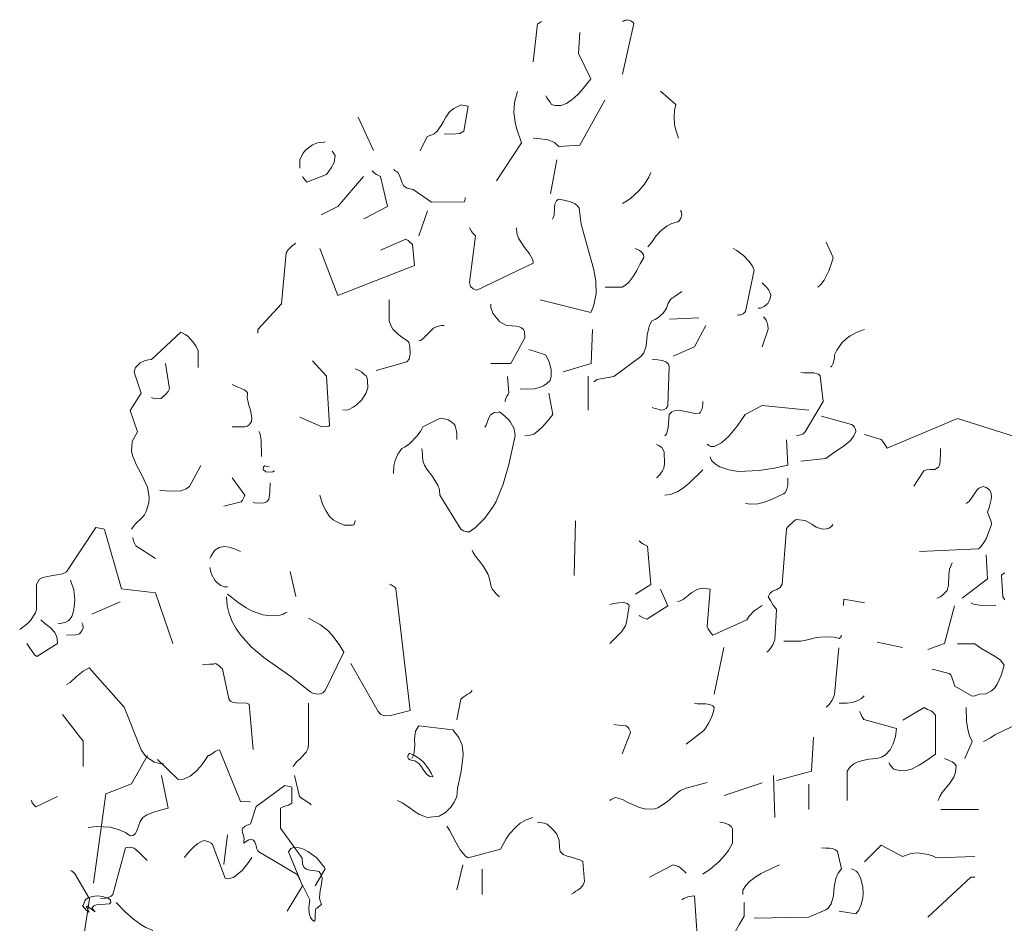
# Model space of a CAD drawing. Header units: metres. Extents: x 180716 to 180809, y 418548 to 418668.
# Tile 146 of 148: x 180802.66 to 180806.01, y 418643.31 to 418646.38. Entities that reach past the tile are written whole.
import ezdxf

# ---------------------------------------------------------------- set-up
doc = ezdxf.new("R2010")
doc.units = ezdxf.units.M
doc.layers.get('0').update_dxf_attribs({"color": 30, "lineweight": 0})
doc.layers.add('B-WE-GR-BOOM-SD', color=253, linetype='Continuous', lineweight=0)

# ---------------------------------------------------------------- blocks, each defined once
blk = doc.blocks.new('SGR-BOOM_S02_G_ZIJ-D')
at = {"flags": 128}
for points in [[(0.0455, 10.3933), (0.0611, 10.5223), (0.0644, 10.5234), (0.0711, 10.5289), (0.0744, 10.5301), (0.0744, 10.5312)], [(0.3502, 10.5323), (0.3536, 10.5323), (0.3569, 10.5345), (0.3625, 10.5356), (0.3636, 10.5367), (0.3714, 10.5356), (0.3747, 10.5345), (0.378, 10.5334), (0.3858, 10.5278), (0.3881, 10.5234), (0.3502, 10.351)], [(0.0889, 10.2776), (0.0933, 10.2698), (0.0989, 10.262), (0.1034, 10.2565), (0.1089, 10.2487), (0.12, 10.2454), (0.1401, 10.2454), (0.159, 10.252), (0.1845, 10.2698), (0.2012, 10.2854), (0.2157, 10.3032), (0.2301, 10.3199), (0.2424, 10.3354), (0.2001, 10.4222), (0.2046, 10.4934)], [(-0.079, 9.9885), (0.0066, 10.1175), (-0.0101, 10.1675), (-0.0156, 10.1886), (-0.0201, 10.2209), (-0.0179, 10.2554), (-0.0067, 10.2921)], [(0.4792, 10.2932), (0.5315, 10.2487), (0.5271, 10.2276), (0.526, 10.2075), (0.5271, 10.1797), (0.5326, 10.1575), (0.5404, 10.1341)], [(0.0455, 10.1341), (0.0622, 10.133), (0.0967, 10.1286), (0.1189, 10.1186), (0.1334, 10.1052), (0.2046, 10.1097), (0.2902, 10.2632)], [(-0.3381, 10.0908), (-0.3148, 10.1397), (-0.2992, 10.1453), (-0.2903, 10.1486), (-0.2803, 10.1575), (-0.267, 10.1764), (-0.2592, 10.1909), (-0.2514, 10.2053), (-0.2369, 10.2242), (-0.2236, 10.2353), (-0.1991, 10.2476), (-0.1958, 10.2465), (-0.1747, 10.2431), (-0.1902, 10.1575), (-0.2036, 10.1497), (-0.2169, 10.1486), (-0.257, 10.1475)], [(-0.5494, 10.2053), (-0.4972, 10.0919)], [(-0.7474, 10.0318), (-0.7474, 10.0607), (-0.7374, 10.0819), (-0.7274, 10.0941), (-0.7051, 10.1108), (-0.6873, 10.1175), (-0.6684, 10.1186), (-0.6618, 10.1219)], [(-0.7385, 10.004), (-0.7374, 10.0007), (-0.7341, 9.9962), (-0.7274, 9.9885), (-0.724, 9.984), (-0.6573, 10.0107), (-0.6406, 10.0329), (-0.6306, 10.0507), (-0.6273, 10.0752), (-0.6306, 10.0797), (-0.634, 10.0852), (-0.6373, 10.0897)], [(0.1045, 9.9451), (0.1267, 10.0607)], [(-0.5305, 9.8595), (-0.4494, 9.9017), (-0.4738, 10.004), (-0.4872, 10.0107), (-0.4927, 10.014), (-0.5016, 10.0229)], [(-0.4293, 10.0274), (-0.4271, 10.0263), (-0.4238, 10.0229), (-0.4171, 10.0196), (-0.4138, 10.0174), (-0.4082, 10.0074), (-0.3993, 9.9818), (-0.3949, 9.9729), (-0.3915, 9.9696), (-0.3826, 9.964), (-0.3682, 9.9607), (-0.3626, 9.9595), (-0.3003, 9.9162), (-0.188, 9.9173), (-0.1869, 9.9217), (-0.1858, 9.9262), (-0.1847, 9.9295), (-0.1847, 9.9317)], [(0.3502, 9.9117), (0.3636, 9.9195), (0.378, 9.9295), (0.4058, 9.9551), (0.4248, 9.9773), (0.4392, 10.0007), (0.4459, 10.0174)], [(-0.6751, 9.8728), (-0.6184, 9.9017), (-0.5316, 10.004)], [(0.07, 9.5837), (0.2424, 9.5414), (0.2513, 9.5625), (0.2602, 9.6048), (0.2591, 9.6482), (0.2513, 9.6904), (0.2335, 9.7549), (0.2146, 9.8205), (0.209, 9.8417), (0.2023, 9.8962), (0.1968, 9.9039), (0.189, 9.9106), (0.1734, 9.9173), (0.1501, 9.9228), (0.1323, 9.9262), (0.1256, 9.9206), (0.12, 9.9095), (0.1189, 9.8973), (0.1178, 9.8717), (0.1123, 9.8583)], [(-0.3426, 9.8016), (-0.3137, 9.8873)], [(0.4359, 9.7638), (0.4492, 9.7805), (0.4637, 9.8005), (0.4815, 9.8194), (0.5015, 9.8361), (0.5182, 9.8439), (0.5382, 9.8495), (0.5426, 9.8528), (0.5482, 9.8617), (0.5515, 9.8728), (0.5504, 9.8817), (0.5471, 9.8884)], [(-0.1702, 9.8294), (-0.1647, 9.8183), (-0.1602, 9.8116), (-0.1569, 9.8083), (-0.1502, 9.8016), (-0.1702, 9.6426), (-0.1669, 9.6293), (-0.158, 9.6215), (-0.1458, 9.617), (0.0455, 9.7082), (0.0444, 9.7204), (0.0333, 9.7405), (0.0144, 9.766), (-0.0034, 9.7938), (-0.009, 9.8105), (-0.0112, 9.8294)], [(-0.6796, 9.7583), (-0.6184, 9.5992), (-0.3571, 9.7004), (-0.3648, 9.7727), (-0.376, 9.7827), (-0.3793, 9.7861), (-0.3871, 9.7905), (-0.4727, 9.7527)], [(1.0142, 9.627), (1.0242, 9.6359), (1.0364, 9.6515), (1.052, 9.6826), (1.062, 9.7116), (1.0664, 9.7282), (1.0431, 9.7805)], [(-0.8909, 9.4702), (-0.8909, 9.4836), (-0.8097, 9.5703), (-0.7941, 9.7438), (-0.7885, 9.7527), (-0.773, 9.7694), (-0.7674, 9.7727), (-0.7619, 9.7772)], [(0.2913, 9.627), (0.3491, 9.627), (0.3614, 9.6348), (0.3725, 9.6448), (0.3858, 9.6637), (0.3981, 9.6837), (0.4103, 9.706), (0.4225, 9.7282), (0.4214, 9.7371), (0.417, 9.7438), (0.4114, 9.7494), (0.4058, 9.7527), (0.3925, 9.7583)], [(0.7395, 9.5314), (0.7484, 9.5325), (0.7528, 9.5336), (0.7606, 9.537), (0.7684, 9.5447), (0.7973, 9.6849), (0.7906, 9.7004), (0.7795, 9.716), (0.7617, 9.7349), (0.7384, 9.7516), (0.7261, 9.7583)], [(0.2524, 9.3056), (0.2546, 9.3067), (0.2579, 9.3101), (0.2602, 9.3112), (0.2624, 9.3134), (0.3202, 9.3234), (0.4125, 9.3913), (0.4225, 9.4035), (0.4303, 9.4269), (0.4337, 9.4636), (0.4392, 9.4891), (0.4414, 9.498), (0.4492, 9.5125), (0.4559, 9.5147), (0.4615, 9.5169), (0.4703, 9.5225), (0.4792, 9.5303), (0.4881, 9.5392), (0.4926, 9.5458), (0.4959, 9.5503), (0.4993, 9.5559), (0.5048, 9.5725), (0.5104, 9.5814), (0.5159, 9.587), (0.5293, 9.597), (0.5404, 9.6048), (0.5515, 9.6126)], [(0.8118, 9.5559), (0.8195, 9.5559), (0.8229, 9.557), (0.8318, 9.5614), (0.8407, 9.5692), (0.844, 9.5714), (0.8474, 9.5781), (0.8507, 9.5859), (0.8529, 9.5926), (0.854, 9.6015), (0.8462, 9.6192), (0.8385, 9.6281), (0.8251, 9.6415)], [(-0.4883, 9.3434), (-0.3837, 9.3735), (-0.376, 9.3824), (-0.3726, 9.4002), (-0.3737, 9.4246), (-0.3771, 9.4402), (-0.3849, 9.4469), (-0.4038, 9.4591), (-0.4227, 9.4747), (-0.4316, 9.4847), (-0.4382, 9.4969), (-0.4438, 9.5125), (-0.4438, 9.5837)], [(-0.0979, 9.3679), (-0.0301, 9.3679), (0.0177, 9.4547), (0.0166, 9.4758), (0.0133, 9.4836), (0.0066, 9.4891), (-0.0034, 9.4936), (-0.0134, 9.4947), (-0.0256, 9.4958), (-0.0446, 9.4969), (-0.0668, 9.5091), (-0.0846, 9.5292), (-0.0913, 9.5392), (-0.0979, 9.5581), (-0.0979, 9.5692)], [(0.5093, 9.518), (0.6094, 9.5225)], [(0.8251, 9.4246), (0.8451, 9.4847), (0.844, 9.4969), (0.8418, 9.5058), (0.8385, 9.5147), (0.834, 9.5214), (0.8296, 9.5258)], [(-0.3426, 9.4446), (-0.337, 9.4458), (-0.3292, 9.4513), (-0.3014, 9.4802), (-0.2925, 9.488), (-0.2814, 9.4936), (-0.2659, 9.4969), (-0.257, 9.4969)], [(0.1478, 9.339), (0.2435, 9.3679), (0.2479, 9.4836)], [(0.5226, 9.3924), (0.5949, 9.4246), (0.6338, 9.4969)], [(1.0575, 9.3546), (1.0609, 9.3579), (1.0664, 9.369), (1.0709, 9.3857), (1.0709, 9.3968), (1.0787, 9.4124), (1.0976, 9.4391), (1.1109, 9.4513), (1.1243, 9.4613), (1.1476, 9.4736), (1.1732, 9.4836)], [(-1.3201, 8.8041), (-1.3146, 8.8119), (-1.3079, 8.8208), (-1.2834, 8.8441), (-1.2756, 8.853), (-1.2701, 8.8641), (-1.2612, 8.8942), (-1.2601, 8.912), (-1.2656, 8.9464), (-1.2879, 8.9942), (-1.3046, 9.0243), (-1.3168, 9.0543), (-1.3201, 9.0699), (-1.3179, 9.1021), (-1.3001, 9.1355), (-1.3246, 9.2078), (-1.2868, 9.2667), (-1.3112, 9.3379), (-1.3101, 9.3412), (-1.309, 9.3468), (-1.3079, 9.3512), (-1.3034, 9.3579), (-1.299, 9.3624), (-1.2945, 9.3668), (-1.2912, 9.3701), (-1.2734, 9.3779), (-1.2623, 9.3801), (-1.2523, 9.3813), (-1.1522, 9.4736), (-1.1377, 9.4658), (-1.1288, 9.4602), (-1.1099, 9.4402), (-1.0999, 9.4257), (-1.0933, 9.4102), (-1.0933, 9.3535)], [(0.0022, 9.2812), (0.0222, 9.2801), (0.0489, 9.2812), (0.0678, 9.2856), (0.0811, 9.2912), (0.0922, 9.299), (0.1034, 9.3101), (0.1078, 9.3245), (0.1067, 9.3468), (0.1011, 9.369), (0.0967, 9.3813), (0.0878, 9.3968), (0.0311, 9.4146)], [(0.4503, 9.2178), (0.4526, 9.2167), (0.467, 9.2133), (0.4748, 9.2111), (0.4792, 9.2089), (0.4881, 9.21), (0.4937, 9.2122), (0.4982, 9.2144), (0.5037, 9.2233), (0.5082, 9.3579), (0.5059, 9.3657), (0.497, 9.3735), (0.4848, 9.3779), (0.4703, 9.3801), (0.4503, 9.3813)], [(-1.2523, 9.2523), (-1.2478, 9.25), (-1.2378, 9.2478), (-1.2189, 9.2489), (-1.2134, 9.2545), (-1.2022, 9.2645), (-1.1956, 9.2723), (-1.1911, 9.2812), (-1.2045, 9.3679)], [(-0.7474, 9.1855), (-0.6729, 9.1522), (-0.654, 9.1533), (-0.6495, 9.1544), (-0.6462, 9.1566), (-0.6573, 9.3245), (-0.7051, 9.3768)], [(-0.6017, 9.2089), (-0.5828, 9.21), (-0.5661, 9.2189), (-0.5561, 9.2256), (-0.5372, 9.2445), (-0.5216, 9.2678), (-0.5161, 9.2845), (-0.5172, 9.309), (-0.5183, 9.3179), (-0.5216, 9.3257), (-0.5283, 9.3301), (-0.5383, 9.339), (-0.5461, 9.3434), (-0.5595, 9.349)], [(-0.0501, 9.2378), (-0.049, 9.2389), (-0.0479, 9.2456), (-0.0468, 9.2489), (-0.0434, 9.2567), (-0.039, 9.2623), (-0.0368, 9.2667), (-0.0412, 9.3234)], [(0.2335, 9.2089), (0.2335, 9.3245)], [(0.9419, 9.1221), (0.9508, 9.1233), (0.9552, 9.1244), (0.963, 9.1277), (0.9708, 9.1355), (1.032, 9.2378), (1.0219, 9.3257), (1.0164, 9.3312), (1.0008, 9.3357), (0.9663, 9.3357), (0.9563, 9.3379)], [(-0.9776, 9.1522), (-0.9353, 9.1522), (-0.9264, 9.1544), (-0.9198, 9.1588), (-0.912, 9.17), (-0.9109, 9.1833), (-0.9153, 9.2089), (-0.9209, 9.2256), (-0.9264, 9.2511), (-0.9253, 9.2678), (-0.9287, 9.2723), (-0.9365, 9.2778), (-0.9498, 9.2834), (-0.9609, 9.2878), (-0.9776, 9.2956)], [(0.0177, 9.1221), (0.0366, 9.1233), (0.0478, 9.1277), (0.0633, 9.1388), (0.0789, 9.1533), (0.0989, 9.1766), (0.1134, 9.1944), (0.0989, 9.2667)], [(0.4937, 9.1221), (0.4993, 9.1277), (0.5048, 9.1488), (0.5059, 9.1633), (0.507, 9.1789), (0.5082, 9.1944), (0.5182, 9.2033), (0.5293, 9.2078), (0.5415, 9.2089), (0.576, 9.2022), (0.5971, 9.1978), (0.6116, 9.1989), (0.6149, 9.2022), (0.6194, 9.2111), (0.6216, 9.22), (0.6227, 9.2311), (0.6227, 9.2378)], [(0.6383, 9.0932), (0.6405, 9.0921), (0.6438, 9.0888), (0.6505, 9.0854), (0.6616, 9.0854), (0.6872, 9.0977), (0.7117, 9.1199), (0.7395, 9.1544), (0.7673, 9.1944), (0.8251, 9.2245), (0.9841, 9.2089)], [(-0.4293, 8.9931), (-0.4282, 9.0198), (-0.4238, 9.0376), (-0.4138, 9.0587), (-0.4004, 9.0788), (-0.3893, 9.0843), (-0.3748, 9.0943), (-0.3482, 9.1221), (-0.3359, 9.1388), (-0.3292, 9.1522), (-0.2703, 9.1811), (-0.2614, 9.18), (-0.2525, 9.1777), (-0.2436, 9.1755), (-0.2336, 9.17), (-0.2225, 9.1611), (-0.2192, 9.1555), (-0.2147, 9.1377), (-0.2136, 9.1255), (-0.2136, 9.1088)], [(-0.3337, 9.0788), (-0.3315, 9.0743), (-0.3304, 9.0532), (-0.3292, 9.0365), (-0.3237, 9.022), (-0.3159, 9.0087), (-0.2959, 8.9831), (-0.2781, 8.9542), (-0.2725, 8.9375), (-0.2714, 8.9197), (-0.2002, 8.8041), (-0.1947, 8.8007), (-0.1913, 8.7985), (-0.1791, 8.7952), (-0.1702, 8.7952), (-0.1502, 8.8096), (-0.1179, 8.8419), (-0.0924, 8.8775), (-0.0813, 8.8964), (-0.0557, 8.9575), (-0.0368, 9.0243), (-0.0156, 9.121), (-0.0179, 9.1388), (-0.019, 9.1455), (-0.0312, 9.1677), (-0.039, 9.1777), (-0.0579, 9.1955), (-0.069, 9.2033), (-0.0724, 9.2022), (-0.0868, 9.2011), (-0.0935, 9.1966), (-0.099, 9.1933), (-0.1046, 9.1833), (-0.1135, 9.1577), (-0.1179, 9.1511)], [(0.9563, 9.0354), (1.042, 9.0443), (1.0675, 9.0632), (1.1042, 9.0877), (1.1243, 9.1043), (1.1354, 9.1188), (1.1432, 9.1366), (1.1421, 9.1444), (1.1387, 9.1511), (1.1343, 9.1566), (1.1287, 9.16), (1.0264, 9.1889)], [(1.1732, 9.1266), (1.2299, 9.1088), (1.2355, 9.1021), (1.2399, 9.0954), (1.2466, 9.0854), (1.2499, 9.0799), (1.489, 9.18), (1.6803, 9.1199)], [(1.6503, 8.6551), (1.6447, 8.6517), (1.6392, 8.6473), (1.6436, 8.5739), (1.6503, 8.5639)], [(-0.8864, 9.1366), (-0.882, 9.1277), (-0.8786, 9.1066), (-0.8775, 9.051)], [(0.4659, 8.9787), (0.4692, 8.9809), (0.4726, 8.9854), (0.477, 8.9887), (0.4826, 8.9976), (0.4859, 9.002), (0.4904, 9.012), (0.4926, 9.0265), (0.4915, 9.0676), (0.4837, 9.0821), (0.4748, 9.0877), (0.4659, 9.0921)], [(0.6483, 9.0499), (0.6494, 9.0465), (0.6516, 9.041), (0.6527, 9.0376), (0.6661, 9.0254), (0.6805, 9.0165), (0.7117, 9.0054), (0.745, 8.9998), (0.8151, 9.0031), (0.8663, 9.012), (0.9119, 9.022), (0.9074, 9.1077)], [(1.3411, 8.9498), (1.3745, 9.002), (1.3834, 9.0054), (1.3967, 9.0065), (1.4123, 9.0076), (1.4245, 9.0154), (1.4279, 9.022), (1.4301, 9.0343), (1.4312, 9.0688), (1.4312, 9.0788)], [(-1.2234, 8.9353), (-1.2045, 8.9342), (-1.1845, 8.9331), (-1.1522, 8.9342), (-1.1344, 8.9409), (-1.1233, 8.9487), (-1.0844, 9.0209)], [(-0.8341, 9.002), (-0.8397, 8.9987), (-0.8475, 8.9976), (-0.8631, 8.9987), (-0.872, 9.0065), (-0.8708, 9.0165), (-0.8664, 9.0198), (-0.8575, 9.0176), (-0.8519, 9.0165)], [(-1.0065, 8.8819), (-0.9476, 8.8975), (-0.9431, 8.9031), (-0.9409, 8.9075), (-0.9365, 8.9142), (-0.9342, 8.9197), (-0.9776, 8.9787)], [(0.4937, 8.9197), (0.5137, 8.922), (0.5382, 8.932), (0.5538, 8.942), (0.576, 8.9598), (0.6227, 9.0054)], [(0.7684, 8.8919), (0.7862, 8.8886), (0.8107, 8.8908), (0.8329, 8.8964), (0.8562, 8.9053), (0.8974, 8.9242), (0.903, 8.9275), (0.9085, 8.9398), (0.9119, 8.9542), (0.9119, 8.9776)], [(-0.9064, 8.8964), (-0.902, 8.8942), (-0.8775, 8.893), (-0.8686, 8.8942), (-0.8597, 8.8975), (-0.853, 8.9064), (-0.8508, 8.9186), (-0.8497, 8.9331), (-0.8486, 8.962)], [(1.36, 8.7285), (1.5613, 8.7374), (1.5691, 8.744), (1.5813, 8.7618), (1.5869, 8.7718), (1.6047, 8.8196), (1.6036, 8.8297), (1.5958, 8.8497), (1.5913, 8.8619), (1.5969, 8.8775), (1.6036, 8.9053), (1.6047, 8.9153), (1.6036, 8.9253), (1.5991, 8.9364), (1.5958, 8.9386), (1.5925, 8.942), (1.5869, 8.9453), (1.5769, 8.9487), (1.5624, 8.9431), (1.5546, 8.9364), (1.5413, 8.9164), (1.5291, 8.8986), (1.5191, 8.8919)], [(-0.6796, 8.9197), (-0.6707, 8.8886), (-0.6595, 8.8675), (-0.6462, 8.8475), (-0.634, 8.8363), (-0.6195, 8.8274), (-0.5973, 8.8174), (-0.5672, 8.8174), (-0.5628, 8.8196), (-0.5617, 8.8252), (-0.5606, 8.8285), (-0.5595, 8.8319), (-0.5595, 8.8341)], [(-1.7005, 8.4627), (-1.6893, 8.4704), (-1.676, 8.4816), (-1.6638, 8.4938), (-1.6471, 8.5194), (-1.6437, 8.5305), (-1.6437, 8.6161), (-1.6326, 8.6339), (-1.6215, 8.6395), (-1.6004, 8.6439), (-1.5548, 8.6517), (-1.5414, 8.6595), (-1.4413, 8.8096), (-1.4347, 8.8085), (-1.4169, 8.8052), (-1.4124, 8.803), (-1.3546, 8.6017), (-1.2389, 8.5872), (-1.18, 8.4148)], [(0.1857, 8.6462), (0.1901, 8.833)], [(0.8407, 8.3859), (0.8462, 8.3904), (0.8518, 8.3971), (0.8574, 8.4059), (0.8607, 8.4104), (0.8685, 8.4282), (0.874, 8.5305), (0.8685, 8.5383), (0.8629, 8.5461), (0.8529, 8.5616), (0.8451, 8.5739), (0.8507, 8.585), (0.8596, 8.5928), (0.8752, 8.5995), (0.8863, 8.6061), (0.8929, 8.6172), (0.9074, 8.8052), (0.9119, 8.8119), (0.933, 8.8319), (0.9408, 8.8374), (0.9708, 8.8341), (0.9941, 8.8208), (1.0086, 8.8108), (1.0297, 8.8041), (1.0442, 8.8052), (1.0531, 8.8074), (1.062, 8.8141), (1.0653, 8.8196)], [(-1.3157, 8.7763), (-1.3146, 8.7685), (-1.3135, 8.764), (-1.3112, 8.7585), (-1.3079, 8.7518), (-1.3057, 8.7474), (-1.2389, 8.704)], [(-1.0543, 8.704), (-1.0499, 8.7107), (-1.0466, 8.7173), (-1.041, 8.7262), (-1.0365, 8.7329), (-1.0221, 8.7418), (-1.0054, 8.7451), (-0.9876, 8.7429), (-0.9698, 8.7374), (-0.9498, 8.7285)], [(0.3936, 8.5828), (0.4459, 8.6161), (0.4348, 8.7462), (0.4214, 8.7529), (0.4125, 8.7585), (0.407, 8.764)], [(-0.1613, 8.7329), (-0.158, 8.7251), (-0.1502, 8.7118), (-0.1257, 8.6806), (-0.1079, 8.6517), (-0.1024, 8.635), (-0.0968, 8.6095), (-0.0924, 8.5995), (-0.0868, 8.5928), (-0.0813, 8.585), (-0.0757, 8.5794), (-0.069, 8.5739)], [(1.5057, 8.5694), (1.5913, 8.635), (1.5869, 8.7173)], [(1.419, 8.5694), (1.4234, 8.5705), (1.4301, 8.5739), (1.4379, 8.5794), (1.4434, 8.5839), (1.4546, 8.5961), (1.459, 8.6139), (1.4601, 8.6484), (1.4623, 8.6684), (1.4712, 8.6895)], [(-1.0543, 8.674), (-1.0499, 8.6584), (-1.0466, 8.6484), (-1.0365, 8.6306), (-1.0299, 8.6228), (-1.0165, 8.6128), (-1.0043, 8.6083), (-0.9932, 8.6083)], [(-0.7808, 8.6606), (-0.7607, 8.575)], [(-1.5703, 8.4827), (-1.5615, 8.4838), (-1.5526, 8.486), (-1.5437, 8.4882), (-1.5359, 8.4927), (-1.5314, 8.496), (-1.5236, 8.5071), (-1.5159, 8.5294), (-1.5125, 8.5639), (-1.5159, 8.5983), (-1.5281, 8.6306)], [(-0.5739, 8.347), (-0.4816, 8.1835), (-0.4716, 8.1735), (-0.4594, 8.1691), (-0.4393, 8.1702), (-0.4171, 8.1757), (-0.3726, 8.188), (-0.4216, 8.6028), (-0.426, 8.6083), (-0.4304, 8.6106), (-0.4371, 8.615), (-0.4427, 8.6172)], [(-0.9976, 8.5739), (-0.9943, 8.5438), (-0.9876, 8.516), (-0.9776, 8.4905), (-0.9654, 8.4671), (-0.9498, 8.4449), (-0.9131, 8.4037), (-0.8697, 8.3681), (-0.7785, 8.3025), (-0.7151, 8.2536), (-0.7107, 8.2503), (-0.7007, 8.2458), (-0.6929, 8.2436), (-0.6896, 8.2425), (-0.6784, 8.2436), (-0.6751, 8.2458), (-0.6695, 8.248), (-0.6618, 8.2558), (-0.5984, 8.3859), (-0.6139, 8.4115), (-0.6384, 8.4449), (-0.6529, 8.4593), (-0.6773, 8.4793), (-0.7185, 8.5016)], [(-0.9932, 8.5828), (-0.9843, 8.5761), (-0.9587, 8.5561), (-0.9298, 8.5361), (-0.9087, 8.5249), (-0.8731, 8.5127), (-0.8475, 8.5094), (-0.8141, 8.5116), (-0.8041, 8.5149), (-0.7986, 8.5183), (-0.7952, 8.5194), (-0.7919, 8.5205), (-0.7919, 8.5216)], [(0.407, 8.5105), (0.4103, 8.5083), (0.4203, 8.5027), (0.4325, 8.4983), (0.5037, 8.5438), (0.4792, 8.6006)], [(0.5371, 8.5583), (0.5437, 8.5594), (0.556, 8.565), (0.5738, 8.5783), (0.586, 8.5883), (0.606, 8.6006), (0.6216, 8.6039), (0.6483, 8.6006), (0.6383, 8.4727), (0.6416, 8.4649), (0.6505, 8.4515), (0.6572, 8.4438), (0.7728, 8.496), (0.7806, 8.5083), (0.7973, 8.5261), (0.8251, 8.545)], [(-1.4547, 8.5149), (-1.3591, 8.5572)], [(0.3069, 8.4148), (0.3224, 8.4315), (0.3391, 8.4471), (0.3469, 8.4549), (0.3603, 8.4749), (0.3636, 8.4871), (0.3725, 8.5438), (0.3714, 8.5472), (0.3658, 8.5516), (0.3547, 8.555), (0.3358, 8.5539), (0.3158, 8.5505), (0.3069, 8.5483)], [(1.1009, 8.545), (1.102, 8.5483), (1.1031, 8.5661), (1.1732, 8.5539)], [(1.3889, 8.3948), (1.4457, 8.4148), (1.479, 8.5438)], [(1.5346, 8.5539), (1.5435, 8.5494), (1.5647, 8.5461), (1.6203, 8.545)], [(1.578, 8.0823), (1.6014, 8.0946), (1.6169, 8.1046), (1.6703, 8.1313), (1.7003, 8.1435), (1.7215, 8.1502), (1.8805, 8.3848), (1.8649, 8.5005), (1.8605, 8.5038), (1.8494, 8.5105), (1.8371, 8.5194), (1.8316, 8.5227), (1.8227, 8.5294)], [(-1.676, 8.4148), (-1.6504, 8.377), (-1.6426, 8.3715), (-1.5715, 8.4148), (-1.5726, 8.4326), (-1.5759, 8.4426), (-1.5815, 8.4527), (-1.597, 8.4693), (-1.6148, 8.4838), (-1.6282, 8.496)], [(-1.5414, 8.4438), (-1.5092, 8.4449), (-1.5036, 8.446), (-1.497, 8.4482), (-1.4892, 8.4582), (-1.4847, 8.4682), (-1.4858, 8.4793), (-1.4892, 8.486)], [(0.8985, 8.4237), (0.9563, 8.4237), (0.9786, 8.4282), (1.0097, 8.436), (1.0353, 8.4382), (1.0698, 8.4371), (1.0876, 8.4326), (1.0909, 8.4371), (1.0942, 8.4404), (1.0953, 8.4438)], [(1.2166, 8.4193), (1.3022, 8.4015)], [(1.4034, 8.3281), (1.4612, 8.3136), (1.4668, 8.3092), (1.4712, 8.297), (1.4801, 8.2703), (1.5391, 8.2358), (1.5491, 8.2369), (1.5569, 8.2402), (1.5658, 8.2425), (1.5858, 8.2436), (1.6047, 8.2547), (1.6158, 8.2647), (1.6247, 8.2769), (1.6381, 8.307), (1.6481, 8.3414), (1.6358, 8.3581), (1.618, 8.3715), (1.5902, 8.387), (1.5691, 8.3993), (1.548, 8.4137), (1.489, 8.4137)], [(0.6616, 8.2425), (0.695, 8.4015)], [(1.0431, 8.1991), (1.0486, 8.2035), (1.0542, 8.2091), (1.0598, 8.218), (1.0631, 8.2225), (1.0675, 8.2325), (1.0709, 8.2414), (1.0853, 8.4004)], [(-1.0788, 8.3426), (-1.0721, 8.3437), (-1.0554, 8.3448), (-1.041, 8.3448), (-1.0365, 8.347), (-1.0321, 8.3459), (-1.0265, 8.3426), (-1.0199, 8.337), (-1.0143, 8.3314), (-1.011, 8.3292), (-0.9887, 8.2269), (-0.9832, 8.2191), (-0.9765, 8.2158), (-0.9643, 8.2136), (-0.9287, 8.2124), (-0.9198, 8.2091), (-0.9064, 8.0545)], [(-1.5414, 8.2758), (-1.5292, 8.2825), (-1.507, 8.3025), (-1.4847, 8.3214), (-1.4647, 8.3325), (-1.3446, 8.1991), (-1.2868, 8.0534), (-1.2745, 8.0356), (-1.2667, 8.0278), (-1.2423, 8.0112), (-1.2234, 8.0067), (-1.21, 8.0056)], [(-0.2136, 8.1557), (-0.2002, 8.2258), (-0.1936, 8.2313), (-0.1891, 8.2347), (-0.1813, 8.2391), (-0.1769, 8.2425), (-0.1713, 8.2458), (-0.1658, 8.2503), (-0.1613, 8.2558)], [(-0.7708, 7.9967), (-0.7585, 8.0123), (-0.7463, 8.0234), (-0.7307, 8.0412), (-0.7263, 8.0456), (-0.7207, 8.0567), (-0.7185, 8.069), (-0.7185, 8.2124)], [(0.566, 8.0734), (0.626, 8.119), (0.6327, 8.1268), (0.6438, 8.1457), (0.6538, 8.1668), (0.6594, 8.1846), (0.6616, 8.198), (0.6572, 8.2035), (0.6472, 8.208), (0.6338, 8.2102), (0.6049, 8.2102), (0.5949, 8.2124)], [(1.0865, 8.2124), (1.1143, 8.2124), (1.1309, 8.2147), (1.1476, 8.2202), (1.1632, 8.228), (1.1721, 8.2369)], [(-1.5548, 8.1735), (-1.4847, 8.0834), (-1.4847, 7.9967)], [(1.1143, 7.881), (1.1143, 7.9811), (1.1254, 7.9967), (1.1365, 8.0056), (1.1498, 8.0123), (1.1721, 8.0189), (1.1877, 8.0223), (1.2155, 8.0245), (1.231, 8.0289), (1.2444, 8.0367), (1.2599, 8.0534), (1.2711, 8.0745), (1.2788, 8.099), (1.2822, 8.1257), (1.171, 8.1568), (1.1676, 8.1624), (1.1643, 8.1668), (1.1621, 8.1735), (1.1565, 8.1835)], [(1.2555, 8.01), (1.2566, 8.0089), (1.2577, 8.0056), (1.2611, 8), (1.2733, 7.9878), (1.2955, 7.9822), (1.3144, 7.9834), (1.3333, 7.9878), (1.3589, 8.0011), (1.3834, 8.0178), (1.4145, 8.039), (1.4145, 8.1713), (1.4045, 8.1824), (1.4001, 8.1858), (1.3878, 8.1913), (1.3756, 8.198), (1.3033, 8.1546)], [(1.5146, 8.0245), (1.5391, 8.0823), (1.5302, 8.1012), (1.5246, 8.1224), (1.5202, 8.1513), (1.5191, 8.198)], [(0.3202, 8.1402), (0.3269, 8.139), (0.3625, 8.1357), (0.3691, 8.1301), (0.3714, 8.1257), (0.3758, 8.1168), (0.3769, 8.1124), (0.3491, 8.0401)], [(-0.4149, 7.881), (-0.3993, 7.8733), (-0.3771, 7.8588), (-0.3548, 7.8432), (-0.3404, 7.8332), (-0.3148, 7.8232), (-0.2736, 7.8277), (-0.2525, 7.841), (-0.2336, 7.8588), (-0.2225, 7.8755), (-0.2136, 7.8944), (-0.2114, 7.9222), (-0.1991, 7.9811), (-0.1936, 8.0256), (-0.1925, 8.0401), (-0.1958, 8.069), (-0.2069, 8.0957), (-0.2269, 8.1213), (-0.3426, 8.1357), (-0.3537, 8.1168), (-0.3571, 8.0901), (-0.3559, 8.0679), (-0.3582, 8.0456), (-0.3593, 8.0378), (-0.3671, 8.0245)], [(0.8752, 7.9489), (0.993, 7.9811), (0.9997, 8.0968)], [(-1.2315, 8.0208), (-1.1614, 7.953), (-1.1436, 7.9541), (-1.1203, 7.9641), (-1.1002, 7.9808), (-1.0836, 7.9997), (-1.068, 8.0208), (-1.0591, 8.0342), (-1.0558, 8.0342), (-1.0446, 8.0408), (-1.0357, 8.0475), (-1.0291, 8.0509), (-1.0213, 8.0542), (-0.949, 7.8774), (-0.9156, 7.8763)], [(-0.3807, 8.0342), (-0.3796, 8.0342), (-0.3785, 8.0375), (-0.3774, 8.0386), (-0.3763, 8.042), (-0.3574, 8.0342), (-0.3385, 8.0219), (-0.3273, 8.0119), (-0.3084, 7.9875), (-0.3006, 7.9741), (-0.2951, 7.9619), (-0.3051, 7.963), (-0.3173, 7.9708), (-0.3284, 7.9864), (-0.3362, 7.9997), (-0.3429, 8.0075), (-0.3562, 8.0164), (-0.364, 8.0175), (-0.3718, 8.0197), (-0.3785, 8.0231), (-0.3807, 8.0275), (-0.3807, 8.0342), (-0.3807, 8.0342)], [(-1.4494, 7.6005), (-1.4072, 7.9041), (-1.3204, 7.9385), (-1.2659, 8.0342)], [(1.4234, 7.881), (1.429, 7.8955), (1.4368, 7.9088), (1.4635, 7.94), (1.4768, 7.9611), (1.4824, 7.9778), (1.4846, 7.9989), (1.479, 8.0067), (1.4712, 8.0123), (1.4657, 8.0156), (1.459, 8.0189), (1.4457, 8.0245)], [(-1.468, 7.7898), (-1.438, 7.7932), (-1.3924, 7.791), (-1.3657, 7.7832), (-1.3401, 7.7721), (-1.3246, 7.7609), (-1.3146, 7.762), (-1.3079, 7.7676), (-1.3023, 7.7787), (-1.2968, 7.7943), (-1.2912, 7.8099), (-1.2812, 7.8232), (-1.2679, 7.8321), (-1.2478, 7.841), (-1.2256, 7.8477), (-1.1956, 7.8555), (-1.2178, 7.9667)], [(-0.7663, 7.9667), (-0.7485, 7.8944), (-0.7418, 7.8888), (-0.7274, 7.8799), (-0.7229, 7.8766), (-0.714, 7.871), (-0.7096, 7.8666)], [(0.3069, 7.881), (0.3113, 7.8844), (0.318, 7.8877), (0.3258, 7.891), (0.3502, 7.8844), (0.368, 7.8744), (0.4081, 7.8577), (0.4292, 7.8521), (0.4603, 7.8532), (0.4703, 7.8566), (0.5015, 7.8766), (0.5226, 7.8955), (0.5393, 7.91), (0.5471, 7.9155), (0.566, 7.9233), (0.6383, 7.9422)], [(0.6961, 7.8988), (0.8251, 7.9411)], [(0.8685, 7.8232), (0.864, 7.9667)], [(-0.9379, 7.745), (-0.9368, 7.7484), (-0.9379, 7.7584), (-0.9423, 7.7728), (-0.9434, 7.7817), (-0.9412, 7.7873), (-0.9334, 7.794), (-0.9268, 7.7973), (-0.9201, 7.7995), (-0.9156, 7.8017), (-0.8956, 7.8607), (-0.7989, 7.9319), (-0.7955, 7.9308), (-0.78, 7.9285), (-0.7744, 7.9263), (-0.7744, 7.8718), (-0.7866, 7.8651), (-0.7955, 7.8629), (-0.8044, 7.8596), (-0.8133, 7.8551), (-0.8133, 7.7873), (-0.7399, 7.685), (-0.7388, 7.6661), (-0.7344, 7.655), (-0.7266, 7.6483), (-0.7132, 7.6449), (-0.6943, 7.6427), (-0.6832, 7.6394), (-0.6754, 7.6294), (-0.6721, 7.6171), (-0.6743, 7.5971), (-0.6788, 7.5749), (-0.681, 7.5515), (-0.6799, 7.5437), (-0.6743, 7.5282), (-0.6843, 7.5193), (-0.6888, 7.5148), (-0.6932, 7.5137), (-0.6943, 7.507), (-0.6954, 7.4915), (-0.6954, 7.4759), (-0.6977, 7.4703), (-0.7054, 7.4759), (-0.711, 7.4837), (-0.7155, 7.4981), (-0.7166, 7.5126), (-0.7155, 7.5282), (-0.7132, 7.5437), (-0.7566, 7.6294), (-0.8867, 7.7072), (-0.8901, 7.7106), (-0.8945, 7.7195), (-0.8967, 7.7283), (-0.9012, 7.7395), (-0.9056, 7.7461), (-0.9123, 7.7484), (-0.9212, 7.7473), (-0.9323, 7.7406), (-0.9379, 7.7361), (-0.9379, 7.745), (-0.9379, 7.745)], [(0.9841, 7.851), (0.9841, 7.9366)], [(-1.6615, 7.881), (-1.6604, 7.8799), (-1.6593, 7.8766), (-1.6582, 7.8733), (-1.6515, 7.8655), (-1.646, 7.8599), (-1.5715, 7.8944)], [(1.4323, 7.851), (1.5613, 7.851)], [(-0.2481, 7.7943), (-0.2381, 7.7809), (-0.2169, 7.7398), (-0.2025, 7.7131), (-0.1902, 7.6987), (-0.1836, 7.692), (-0.1747, 7.6864), (-0.0646, 7.7164), (-0.0457, 7.7509), (-0.0345, 7.7676), (-0.0134, 7.791), (0.0022, 7.8043), (0.0222, 7.8154), (0.0444, 7.8232)], [(0.0611, 7.8076), (0.0845, 7.8043), (0.0933, 7.801), (0.1089, 7.7876), (0.1167, 7.7798), (0.1267, 7.7665), (0.1345, 7.7465), (0.1356, 7.722), (0.1378, 7.7076), (0.1478, 7.6975), (0.1612, 7.692), (0.1768, 7.6886), (0.1923, 7.6831), (0.2046, 7.6797), (0.2146, 7.6742), (0.2201, 7.6064), (0.2157, 7.5941), (0.2068, 7.583), (0.1979, 7.5763), (0.1912, 7.573), (0.1845, 7.5674), (0.1768, 7.563)], [(0.6227, 7.6308), (0.6483, 7.6475), (0.6772, 7.6731), (0.6983, 7.6953), (0.7106, 7.7109), (0.7239, 7.7365), (0.7239, 7.7854), (0.7206, 7.7921), (0.7128, 7.7987), (0.6994, 7.8043), (0.6805, 7.8076)], [(-1.1403, 7.6872), (-1.1347, 7.695), (-1.1203, 7.7117), (-1.108, 7.7239), (-1.0947, 7.735), (-1.0847, 7.7406), (-1.0747, 7.745), (-1.068, 7.7439), (-1.0569, 7.7406), (-1.0491, 7.7361), (-1.0446, 7.7317), (-1.0013, 7.6171), (-0.9935, 7.6149), (-0.9735, 7.6194), (-0.9546, 7.6338), (-0.9423, 7.6449), (-0.9223, 7.6705), (-0.9112, 7.6872)], [(-1.0065, 7.6642), (-0.9932, 7.7643)], [(-1.4258, 7.5485), (-1.4091, 7.5496), (-1.3969, 7.553), (-1.3891, 7.5563), (-1.3835, 7.5619), (-1.3401, 7.7209), (-1.3246, 7.7231), (-1.3112, 7.7187), (-1.2934, 7.7031), (-1.2667, 7.6775)], [(-0.7908, 7.5051), (-0.7385, 7.5908), (-0.7863, 7.7064), (-0.7785, 7.7176), (-0.7685, 7.722), (-0.7496, 7.7209), (-0.7352, 7.7153), (-0.7207, 7.7076), (-0.6896, 7.6864), (-0.684, 7.6786), (-0.6762, 7.6697), (-0.6718, 7.6631), (-0.6662, 7.6564), (-0.6618, 7.6486), (-0.6951, 7.5908)], [(0.7973, 7.4807), (0.9841, 7.4851), (1.042, 7.5096), (1.0498, 7.5152), (1.0598, 7.5296), (1.0675, 7.5574), (1.0698, 7.5874), (1.0753, 7.6164), (1.0831, 7.6342), (1.0953, 7.6486), (1.0809, 7.7076), (1.0742, 7.7131), (1.0642, 7.7176), (1.0542, 7.7187), (1.042, 7.7198), (1.0264, 7.7209)], [(1.1732, 7.6731), (1.2299, 7.7298), (1.3022, 7.6909), (1.3322, 7.7009), (1.3534, 7.7031), (1.3901, 7.6975), (1.4045, 7.6931), (1.4179, 7.6864), (1.548, 7.6909)], [(-1.686, 7.3984), (-1.5848, 7.3283), (-1.4892, 7.3761), (-1.4636, 7.5474), (-1.5136, 7.6342), (-1.5181, 7.6375), (-1.5225, 7.6408), (-1.5259, 7.6419), (-1.527, 7.643)], [(-0.2136, 7.5774), (-0.1936, 7.6631)], [(-0.128, 7.5619), (-0.128, 7.6475)], [(0.4414, 7.6208), (0.5226, 7.6631), (0.5404, 7.6564), (0.5471, 7.6519), (0.566, 7.6342)], [(0.7595, 7.5619), (0.7595, 7.5763), (0.7695, 7.5919), (0.7817, 7.6064), (0.804, 7.623), (0.8218, 7.633), (0.8663, 7.6542), (0.884, 7.6631)], [(1.0865, 7.5051), (1.1432, 7.4963), (1.1532, 7.5085), (1.161, 7.5241), (1.1676, 7.5496), (1.1687, 7.5674), (1.1676, 7.5863), (1.161, 7.6152), (1.1498, 7.6364), (1.1476, 7.6375), (1.1443, 7.6408), (1.1365, 7.6453), (1.1287, 7.6486)], [(1.3889, 7.4851), (1.5346, 7.6208), (1.548, 7.6208)], [(-1.4772, 7.5437), (-1.4695, 7.5493), (-1.4539, 7.5549), (-1.4361, 7.5571), (-1.4183, 7.5549), (-1.4005, 7.5493), (-1.3916, 7.5437), (-1.3905, 7.5348), (-1.3949, 7.5304), (-1.4094, 7.5293), (-1.4272, 7.5282), (-1.4394, 7.5271), (-1.4483, 7.5226), (-1.455, 7.5148), (-1.4439, 7.5026), (-1.4706, 7.5215), (-1.4739, 7.5204), (-1.4639, 7.5015), (-1.4695, 7.5048), (-1.4728, 7.507), (-1.4872, 7.5237), (-1.485, 7.5259), (-1.4817, 7.5337), (-1.4784, 7.5404), (-1.4772, 7.5437), (-1.4772, 7.5437)], [(0.3502, 7.3172), (0.3547, 7.3205), (0.3614, 7.3239), (0.3669, 7.3272), (0.3736, 7.3294), (0.378, 7.3317), (0.3914, 7.3272), (0.4036, 7.3194), (0.4114, 7.3139), (0.4236, 7.3039), (0.4337, 7.3005), (0.6094, 7.3372), (0.5949, 7.5574), (0.586, 7.5563), (0.5771, 7.5552), (0.5716, 7.5541), (0.5582, 7.5485), (0.5515, 7.5441)], [(-1.3724, 7.5341), (-1.3413, 7.5029), (-1.3135, 7.4773), (-1.289, 7.4596), (-1.2712, 7.4495), (-1.2501, 7.4406), (-1.2423, 7.4262), (-1.2401, 7.4173), (-1.2334, 7.4028), (-1.2245, 7.3939), (-1.2145, 7.3906), (-1.2022, 7.3906), (-1.1833, 7.3962), (-1.1555, 7.4039), (-1.1366, 7.4028), (-1.1099, 7.3773), (-1.0799, 7.3584), (-1.0477, 7.345), (-0.9965, 7.3339), (-0.9598, 7.3306), (-0.902, 7.3306), (-0.8631, 7.3328)], [(0.6527, 7.3706), (0.665, 7.3728), (0.6928, 7.3873), (0.715, 7.4084), (0.7272, 7.424), (0.7484, 7.4607), (0.7639, 7.4885), (0.7639, 7.5341)]]:
    blk.add_lwpolyline(points, dxfattribs=at)

msp = doc.modelspace()

# ---------------------------------------------------------------- block references
at = {"layer": 'B-WE-GR-BOOM-SD'}
msp.add_blockref('SGR-BOOM_S02_G_ZIJ-D', (180804.3575, 418635.8429), dxfattribs=at)

doc.saveas('drawing.dxf')
